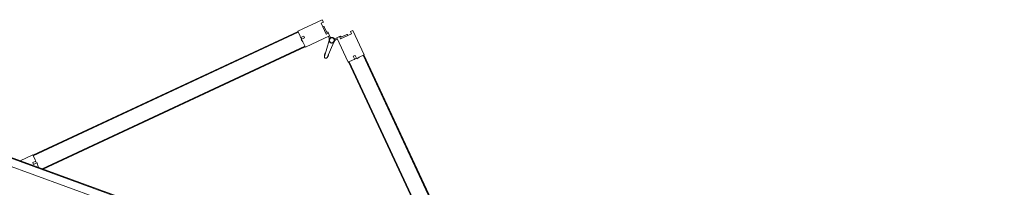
# Model space of a CAD drawing. Header units: millimetres. Extents: x 1512 to 2105, y 794 to 1149.
# Tile 174 of 256: x 1766.292 to 1769.083, y 1081.224 to 1081.698. Entities that reach past the tile are written whole.
import ezdxf

# ---------------------------------------------------------------- set-up
doc = ezdxf.new("R2010")
doc.units = ezdxf.units.MM
doc.layers.add('A-DOOR', color=31, linetype='Continuous', lineweight=9)

# ---------------------------------------------------------------- blocks, each defined once
blk = doc.blocks.new('5-panel_Bi-fold_external_door_10806 - Type 1-V7-اول')
at = {"layer": 'A-DOOR'}
for p, q in [((-1.6227, 0.7434), (-1.6764, 0.6897)), ((-1.617, 0.7378), (-1.6227, 0.7434)), ((-1.6219, 0.7328), (-1.617, 0.7378)), ((-1.5979, 0.7088), (-1.6219, 0.7328)), ((-1.6124, 0.7268), (-1.6142, 0.7251)), ((-1.6124, 0.7268), (-1.6142, 0.7251)), ((-1.6124, 0.7268), (-1.6142, 0.7251)), ((-1.5992, 0.7157), (-1.6103, 0.7268)), ((-1.5312, 0.7343), (-1.5553, 0.7103)), ((-1.5429, 0.7284), (-1.554, 0.7173)), ((-1.539, 0.7266), (-1.5407, 0.7284)), ((-1.539, 0.7266), (-1.5407, 0.7284)), ((-1.539, 0.7266), (-1.5407, 0.7284)), ((-1.5305, 0.7449), (-1.5362, 0.7393)), ((-1.5362, 0.7393), (-1.5312, 0.7343)), ((-1.4768, 0.6912), (-1.5305, 0.7449)), ((-1.641, 0.6543), (-1.5873, 0.7081)), ((-1.593, 0.7137), (-1.5979, 0.7088)), ((-1.5931, 0.7136), (-1.5946, 0.715)), ((-1.5873, 0.7081), (-1.593, 0.7137)), ((-1.5901, 0.7052), (-1.5858, 0.701)), ((-1.5821, 0.7025), (-1.5875, 0.7079)), ((-1.5657, 0.7094), (-1.5713, 0.7039)), ((-1.5706, 0.7031), (-1.5708, 0.7033)), ((-1.5706, 0.7031), (-1.5708, 0.7033)), ((-1.5706, 0.7031), (-1.5708, 0.7033)), ((-1.5706, 0.7031), (-1.5708, 0.7033)), ((-1.5706, 0.7031), (-1.5708, 0.7033)), ((-1.5706, 0.7031), (-1.5708, 0.7033)), ((-1.5706, 0.7031), (-1.5708, 0.7033)), ((-1.5706, 0.7031), (-1.5708, 0.7033)), ((-1.5706, 0.7031), (-1.5708, 0.7033)), ((-1.5673, 0.7025), (-1.5631, 0.7068)), ((-1.5602, 0.7153), (-1.5659, 0.7096)), ((-1.5659, 0.7096), (-1.5121, 0.6558)), ((-1.5553, 0.7103), (-1.5602, 0.7153)), ((-1.5586, 0.7165), (-1.56, 0.7151)), ((-1.6757, 0.689), (-2.262, 0.1027)), ((-1.6743, 0.6876), (-2.2606, 0.1012)), ((-1.6764, 0.6897), (-1.6652, 0.6785)), ((-1.6757, 0.689), (-1.6743, 0.6876)), ((-1.6652, 0.6785), (-1.6632, 0.675)), ((-1.6632, 0.675), (-1.6561, 0.6821)), ((-1.6624, 0.6757), (-1.6582, 0.6715)), ((-1.6518, 0.6779), (-1.6592, 0.6705)), ((-1.6592, 0.6705), (-1.6526, 0.6659)), ((-1.6561, 0.6821), (-1.6518, 0.6779)), ((-1.5844, 0.695), (-1.5811, 0.648)), ((-1.5731, 0.648), (-1.5698, 0.695)), ((-1.5045, 0.6762), (-1.5003, 0.6804)), ((-1.4974, 0.6691), (-1.5045, 0.6762)), ((-1.5003, 0.6804), (-1.493, 0.6731)), ((-1.4982, 0.6698), (-1.4939, 0.6741)), ((-1.493, 0.6731), (-1.4883, 0.6797)), ((-1.4883, 0.6797), (-1.4768, 0.6912)), ((-1.4789, 0.6891), (-1.4775, 0.6905)), ((-1.4789, 0.6891), (-0.8926, 0.1027)), ((-1.4775, 0.6905), (-0.8912, 0.1042)), ((-1.6432, 0.6565), (-2.2239, 0.0757)), ((-1.6417, 0.655), (-2.2211, 0.0757)), ((-1.6526, 0.6659), (-1.641, 0.6543)), ((-1.6432, 0.6565), (-1.6417, 0.655)), ((-1.5827, 0.6523), (-1.5809, 0.647)), ((-1.5827, 0.6523), (-1.5811, 0.648)), ((-1.5809, 0.647), (-1.5827, 0.6523)), ((-1.5809, 0.647), (-1.581, 0.6474)), ((-1.5733, 0.647), (-1.5714, 0.6523)), ((-1.5714, 0.6523), (-1.5733, 0.647)), ((-1.5733, 0.647), (-1.5732, 0.6474)), ((-1.5714, 0.6523), (-1.5731, 0.648)), ((-1.5121, 0.6558), (-1.501, 0.667)), ((-1.5114, 0.6566), (-1.51, 0.658)), ((-1.5114, 0.6566), (-0.9303, 0.0755)), ((-1.51, 0.658), (-0.9275, 0.0755)), ((-1.501, 0.667), (-1.4974, 0.6691)), ((-2.2627, 0.1034), (-2.2904, 0.0757)), ((-2.2516, 0.0922), (-2.2627, 0.1034)), ((-2.2606, 0.1012), (-2.262, 0.1027)), ((-2.2551, 0.083), (-2.248, 0.0901)), ((-2.248, 0.0901), (-2.2516, 0.0922)), ((-2.2435, 0.0861), (-2.2509, 0.0788)), ((-2.2445, 0.0851), (-2.2488, 0.0894)), ((-2.2389, 0.0796), (-2.2435, 0.0861)), ((2.581, 0.0759), (-2.331, 0.0759)), ((2.581, 0.0737), (-2.331, 0.0737)), ((-2.2509, 0.0788), (-2.2551, 0.083)), ((-2.2351, 0.0757), (-2.2389, 0.0796)), ((-2.331, 0.0516), (2.581, 0.0516))]:
    blk.add_line(p, q, dxfattribs=at)
at = {"layer": 'A-DOOR', "flags": 128}
for points in [[(-1.5771, 0.7063), (-1.5774, 0.7063), (-1.5777, 0.7063), (-1.578, 0.7063), (-1.5784, 0.7062), (-1.5787, 0.7062), (-1.579, 0.7061), (-1.5793, 0.706), (-1.5796, 0.7059), (-1.5799, 0.7058), (-1.5802, 0.7057), (-1.5805, 0.7056), (-1.5808, 0.7054), (-1.5811, 0.7053), (-1.5813, 0.7051), (-1.5816, 0.7049), (-1.5819, 0.7048), (-1.5821, 0.7046), (-1.5824, 0.7044), (-1.5826, 0.7041), (-1.5828, 0.7039), (-1.583, 0.7037), (-1.5832, 0.7034), (-1.5834, 0.7032), (-1.5836, 0.7029), (-1.5838, 0.7027), (-1.584, 0.7024), (-1.5841, 0.7021), (-1.5843, 0.7018), (-1.5844, 0.7015), (-1.5845, 0.7012), (-1.5846, 0.7009), (-1.5847, 0.7006), (-1.5848, 0.7003), (-1.5849, 0.7), (-1.585, 0.6997), (-1.585, 0.6994), (-1.585, 0.6991), (-1.5851, 0.6987), (-1.5851, 0.6984), (-1.5851, 0.6981), (-1.5851, 0.6978), (-1.585, 0.6975), (-1.585, 0.6972), (-1.5849, 0.6968), (-1.5849, 0.6965), (-1.5848, 0.6962), (-1.5847, 0.6959), (-1.5846, 0.6956), (-1.5845, 0.6953), (-1.5844, 0.695), (-1.5842, 0.6947), (-1.5841, 0.6944), (-1.5839, 0.6942), (-1.5837, 0.6939), (-1.5836, 0.6936), (-1.5834, 0.6934), (-1.5832, 0.6931), (-1.5829, 0.6929), (-1.5827, 0.6927), (-1.5825, 0.6924), (-1.5822, 0.6922), (-1.582, 0.692), (-1.5817, 0.6918), (-1.5815, 0.6917), (-1.5812, 0.6915), (-1.5809, 0.6913), (-1.5806, 0.6912), (-1.5804, 0.691), (-1.5801, 0.6909), (-1.5798, 0.6908), (-1.5795, 0.6907), (-1.5792, 0.6906), (-1.5788, 0.6905), (-1.5785, 0.6905), (-1.5782, 0.6904), (-1.5779, 0.6904), (-1.5776, 0.6904), (-1.5773, 0.6903), (-1.5771, 0.6903)], [(-1.5845, 0.7012), (-1.5846, 0.7009), (-1.5847, 0.7006), (-1.5848, 0.7003), (-1.5849, 0.7), (-1.585, 0.6997), (-1.585, 0.6994), (-1.585, 0.6991), (-1.5851, 0.6987), (-1.5851, 0.6984), (-1.5851, 0.6981), (-1.5851, 0.6978), (-1.585, 0.6975), (-1.585, 0.6972), (-1.5849, 0.6968), (-1.5849, 0.6965), (-1.5848, 0.6962), (-1.5847, 0.6959), (-1.5846, 0.6956), (-1.5845, 0.6953)], [(-1.5845, 0.7012), (-1.5846, 0.7009), (-1.5847, 0.7006), (-1.5848, 0.7003), (-1.5849, 0.7), (-1.585, 0.6997), (-1.585, 0.6994), (-1.585, 0.6991), (-1.5851, 0.6987), (-1.5851, 0.6984), (-1.5851, 0.6981), (-1.5851, 0.6978), (-1.585, 0.6975), (-1.585, 0.6972), (-1.5849, 0.6968), (-1.5849, 0.6965), (-1.5848, 0.6962), (-1.5847, 0.6959), (-1.5846, 0.6956), (-1.5845, 0.6953)], [(-1.5845, 0.7012), (-1.5846, 0.7009), (-1.5847, 0.7006), (-1.5848, 0.7003), (-1.5849, 0.7), (-1.585, 0.6997), (-1.585, 0.6994), (-1.585, 0.6991), (-1.5851, 0.6987), (-1.5851, 0.6984), (-1.5851, 0.6981), (-1.5851, 0.6978), (-1.585, 0.6975), (-1.585, 0.6972), (-1.5849, 0.6968), (-1.5849, 0.6965), (-1.5848, 0.6962), (-1.5847, 0.6959), (-1.5846, 0.6956), (-1.5845, 0.6953)], [(-1.5845, 0.7012), (-1.5846, 0.7009), (-1.5847, 0.7006), (-1.5848, 0.7003), (-1.5849, 0.7), (-1.585, 0.6997), (-1.585, 0.6994), (-1.585, 0.6991), (-1.5851, 0.6987), (-1.5851, 0.6984), (-1.5851, 0.6981), (-1.5851, 0.6978), (-1.585, 0.6975), (-1.585, 0.6972), (-1.5849, 0.6968), (-1.5849, 0.6965), (-1.5848, 0.6962), (-1.5847, 0.6959), (-1.5846, 0.6956), (-1.5845, 0.6953)], [(-1.5845, 0.7012), (-1.5846, 0.7009), (-1.5847, 0.7006), (-1.5848, 0.7003), (-1.5849, 0.7), (-1.585, 0.6997), (-1.585, 0.6994), (-1.585, 0.6991), (-1.5851, 0.6987), (-1.5851, 0.6984), (-1.5851, 0.6981), (-1.5851, 0.6978), (-1.585, 0.6975), (-1.585, 0.6972), (-1.5849, 0.6968), (-1.5849, 0.6965), (-1.5848, 0.6962), (-1.5847, 0.6959), (-1.5846, 0.6956), (-1.5845, 0.6953)], [(-1.5845, 0.7012), (-1.5846, 0.7009), (-1.5847, 0.7006), (-1.5848, 0.7003), (-1.5849, 0.7), (-1.585, 0.6997), (-1.585, 0.6994), (-1.585, 0.6991), (-1.5851, 0.6987), (-1.5851, 0.6984), (-1.5851, 0.6981), (-1.5851, 0.6978), (-1.585, 0.6975), (-1.585, 0.6972), (-1.5849, 0.6968), (-1.5849, 0.6965), (-1.5848, 0.6962), (-1.5847, 0.6959), (-1.5846, 0.6956), (-1.5845, 0.6953), (-1.5844, 0.695), (-1.5842, 0.6947), (-1.5841, 0.6944), (-1.5839, 0.6942), (-1.5837, 0.6939), (-1.5836, 0.6936), (-1.5834, 0.6934), (-1.5832, 0.6931), (-1.5829, 0.6929), (-1.5827, 0.6927), (-1.5825, 0.6924), (-1.5822, 0.6922), (-1.582, 0.692), (-1.5817, 0.6918), (-1.5815, 0.6917), (-1.5812, 0.6915), (-1.5809, 0.6913), (-1.5806, 0.6912), (-1.5804, 0.691)], [(-1.5845, 0.7012), (-1.5846, 0.7009), (-1.5847, 0.7006), (-1.5848, 0.7003), (-1.5849, 0.7), (-1.585, 0.6997), (-1.585, 0.6994), (-1.585, 0.6991), (-1.5851, 0.6987), (-1.5851, 0.6984), (-1.5851, 0.6981), (-1.5851, 0.6978), (-1.585, 0.6975), (-1.585, 0.6972), (-1.5849, 0.6968), (-1.5849, 0.6965), (-1.5848, 0.6962), (-1.5847, 0.6959), (-1.5846, 0.6956), (-1.5845, 0.6953), (-1.5844, 0.695), (-1.5842, 0.6947), (-1.5841, 0.6944), (-1.5839, 0.6942), (-1.5837, 0.6939), (-1.5836, 0.6936), (-1.5834, 0.6934), (-1.5832, 0.6931), (-1.5829, 0.6929), (-1.5827, 0.6927), (-1.5825, 0.6924), (-1.5822, 0.6922), (-1.582, 0.692), (-1.5817, 0.6918), (-1.5815, 0.6917), (-1.5812, 0.6915), (-1.5809, 0.6913), (-1.5806, 0.6912), (-1.5804, 0.691)], [(-1.5845, 0.7012), (-1.5846, 0.7009), (-1.5847, 0.7006), (-1.5848, 0.7003), (-1.5849, 0.7), (-1.585, 0.6997), (-1.585, 0.6994), (-1.585, 0.6991), (-1.5851, 0.6987), (-1.5851, 0.6984), (-1.5851, 0.6981), (-1.5851, 0.6978), (-1.585, 0.6975), (-1.585, 0.6972), (-1.5849, 0.6968), (-1.5849, 0.6965), (-1.5848, 0.6962), (-1.5847, 0.6959), (-1.5846, 0.6956), (-1.5845, 0.6953), (-1.5844, 0.695), (-1.5842, 0.6947), (-1.5841, 0.6944), (-1.5839, 0.6942), (-1.5837, 0.6939), (-1.5836, 0.6936), (-1.5834, 0.6934), (-1.5832, 0.6931), (-1.5829, 0.6929), (-1.5827, 0.6927), (-1.5825, 0.6924), (-1.5822, 0.6922), (-1.582, 0.692), (-1.5817, 0.6918), (-1.5815, 0.6917), (-1.5812, 0.6915), (-1.5809, 0.6913), (-1.5806, 0.6912), (-1.5804, 0.691)], [(-1.5845, 0.7012), (-1.5846, 0.7009), (-1.5847, 0.7006), (-1.5848, 0.7003), (-1.5849, 0.7), (-1.585, 0.6997), (-1.585, 0.6994), (-1.585, 0.6991), (-1.5851, 0.6987), (-1.5851, 0.6984), (-1.5851, 0.6981), (-1.5851, 0.6978), (-1.585, 0.6975), (-1.585, 0.6972), (-1.5849, 0.6968), (-1.5849, 0.6965), (-1.5848, 0.6962), (-1.5847, 0.6959), (-1.5846, 0.6956), (-1.5845, 0.6953), (-1.5844, 0.695), (-1.5842, 0.6947), (-1.5841, 0.6944), (-1.5839, 0.6942), (-1.5837, 0.6939), (-1.5836, 0.6936), (-1.5834, 0.6934), (-1.5832, 0.6931), (-1.5829, 0.6929), (-1.5827, 0.6927), (-1.5825, 0.6924), (-1.5822, 0.6922), (-1.582, 0.692), (-1.5817, 0.6918), (-1.5815, 0.6917), (-1.5812, 0.6915), (-1.5809, 0.6913), (-1.5806, 0.6912), (-1.5804, 0.691)], [(-1.5845, 0.7012), (-1.5846, 0.7009), (-1.5847, 0.7006), (-1.5848, 0.7003), (-1.5849, 0.7), (-1.585, 0.6997), (-1.585, 0.6994), (-1.585, 0.6991), (-1.5851, 0.6987), (-1.5851, 0.6984), (-1.5851, 0.6981), (-1.5851, 0.6978), (-1.585, 0.6975), (-1.585, 0.6972), (-1.5849, 0.6968), (-1.5849, 0.6965), (-1.5848, 0.6962), (-1.5847, 0.6959), (-1.5846, 0.6956), (-1.5845, 0.6953)], [(-1.5845, 0.7012), (-1.5846, 0.7009), (-1.5847, 0.7006), (-1.5848, 0.7003), (-1.5849, 0.7), (-1.585, 0.6997), (-1.585, 0.6994), (-1.585, 0.6991), (-1.5851, 0.6987), (-1.5851, 0.6984), (-1.5851, 0.6981), (-1.5851, 0.6978), (-1.585, 0.6975), (-1.585, 0.6972), (-1.5849, 0.6968), (-1.5849, 0.6965), (-1.5848, 0.6962), (-1.5847, 0.6959), (-1.5846, 0.6956), (-1.5845, 0.6953)], [(-1.5845, 0.7012), (-1.5846, 0.7009), (-1.5847, 0.7006), (-1.5848, 0.7003), (-1.5849, 0.7), (-1.585, 0.6997), (-1.585, 0.6994), (-1.585, 0.6991), (-1.5851, 0.6987), (-1.5851, 0.6984), (-1.5851, 0.6981), (-1.5851, 0.6978), (-1.585, 0.6975), (-1.585, 0.6972), (-1.5849, 0.6968), (-1.5849, 0.6965), (-1.5848, 0.6962), (-1.5847, 0.6959), (-1.5846, 0.6956), (-1.5845, 0.6953)], [(-1.5845, 0.7012), (-1.5846, 0.7009), (-1.5847, 0.7006), (-1.5848, 0.7003), (-1.5849, 0.7), (-1.585, 0.6997), (-1.585, 0.6994), (-1.585, 0.6991), (-1.5851, 0.6987), (-1.5851, 0.6984), (-1.5851, 0.6981), (-1.5851, 0.6978), (-1.585, 0.6975), (-1.585, 0.6972), (-1.5849, 0.6968), (-1.5849, 0.6965), (-1.5848, 0.6962), (-1.5847, 0.6959), (-1.5846, 0.6956), (-1.5845, 0.6953)], [(-1.5774, 0.7063), (-1.5777, 0.7063), (-1.578, 0.7063), (-1.5784, 0.7062), (-1.5787, 0.7062), (-1.579, 0.7061), (-1.5793, 0.706), (-1.5796, 0.7059), (-1.5799, 0.7058), (-1.5802, 0.7057), (-1.5805, 0.7056), (-1.5808, 0.7054), (-1.5811, 0.7053), (-1.5813, 0.7051), (-1.5816, 0.7049), (-1.5819, 0.7048), (-1.5821, 0.7046), (-1.5824, 0.7044), (-1.5826, 0.7041), (-1.5828, 0.7039), (-1.583, 0.7037)], [(-1.5774, 0.7063), (-1.5777, 0.7063), (-1.578, 0.7063), (-1.5784, 0.7062), (-1.5787, 0.7062), (-1.579, 0.7061), (-1.5793, 0.706), (-1.5796, 0.7059), (-1.5799, 0.7058), (-1.5802, 0.7057), (-1.5805, 0.7056), (-1.5808, 0.7054), (-1.5811, 0.7053), (-1.5813, 0.7051), (-1.5816, 0.7049), (-1.5819, 0.7048), (-1.5821, 0.7046), (-1.5824, 0.7044), (-1.5826, 0.7041), (-1.5828, 0.7039), (-1.583, 0.7037)], [(-1.5774, 0.7063), (-1.5777, 0.7063), (-1.578, 0.7063), (-1.5784, 0.7062), (-1.5787, 0.7062), (-1.579, 0.7061), (-1.5793, 0.706), (-1.5796, 0.7059), (-1.5799, 0.7058), (-1.5802, 0.7057), (-1.5805, 0.7056), (-1.5808, 0.7054), (-1.5811, 0.7053), (-1.5813, 0.7051), (-1.5816, 0.7049), (-1.5819, 0.7048), (-1.5821, 0.7046), (-1.5824, 0.7044), (-1.5826, 0.7041), (-1.5828, 0.7039), (-1.583, 0.7037)], [(-1.5774, 0.7063), (-1.5777, 0.7063), (-1.578, 0.7063), (-1.5784, 0.7062), (-1.5787, 0.7062), (-1.579, 0.7061), (-1.5793, 0.706), (-1.5796, 0.7059), (-1.5799, 0.7058), (-1.5802, 0.7057), (-1.5805, 0.7056), (-1.5808, 0.7054), (-1.5811, 0.7053), (-1.5813, 0.7051), (-1.5816, 0.7049), (-1.5819, 0.7048), (-1.5821, 0.7046), (-1.5824, 0.7044), (-1.5826, 0.7041), (-1.5828, 0.7039), (-1.583, 0.7037)], [(-1.5774, 0.7063), (-1.5777, 0.7063), (-1.578, 0.7063), (-1.5784, 0.7062), (-1.5787, 0.7062), (-1.579, 0.7061), (-1.5793, 0.706), (-1.5796, 0.7059), (-1.5799, 0.7058), (-1.5802, 0.7057), (-1.5805, 0.7056), (-1.5808, 0.7054), (-1.5811, 0.7053), (-1.5813, 0.7051), (-1.5816, 0.7049), (-1.5819, 0.7048), (-1.5821, 0.7046), (-1.5824, 0.7044), (-1.5826, 0.7041), (-1.5828, 0.7039), (-1.583, 0.7037)], [(-1.5771, 0.7063), (-1.5774, 0.7063), (-1.5777, 0.7063), (-1.578, 0.7063), (-1.5784, 0.7062), (-1.5787, 0.7062), (-1.579, 0.7061), (-1.5793, 0.706), (-1.5796, 0.7059), (-1.5799, 0.7058), (-1.5802, 0.7057), (-1.5805, 0.7056), (-1.5808, 0.7054), (-1.5811, 0.7053), (-1.5813, 0.7051), (-1.5816, 0.7049), (-1.5819, 0.7048), (-1.5821, 0.7046), (-1.5824, 0.7044), (-1.5826, 0.7041), (-1.5828, 0.7039), (-1.583, 0.7037)], [(-1.5771, 0.7063), (-1.5774, 0.7063), (-1.5777, 0.7063), (-1.578, 0.7063), (-1.5784, 0.7062), (-1.5787, 0.7062), (-1.579, 0.7061), (-1.5793, 0.706), (-1.5796, 0.7059), (-1.5799, 0.7058), (-1.5802, 0.7057), (-1.5805, 0.7056), (-1.5808, 0.7054), (-1.5811, 0.7053), (-1.5813, 0.7051), (-1.5816, 0.7049), (-1.5819, 0.7048), (-1.5821, 0.7046), (-1.5824, 0.7044), (-1.5826, 0.7041), (-1.5828, 0.7039), (-1.583, 0.7037)], [(-1.5771, 0.7063), (-1.5774, 0.7063), (-1.5777, 0.7063), (-1.578, 0.7063), (-1.5784, 0.7062), (-1.5787, 0.7062), (-1.579, 0.7061), (-1.5793, 0.706), (-1.5796, 0.7059), (-1.5799, 0.7058), (-1.5802, 0.7057), (-1.5805, 0.7056), (-1.5808, 0.7054), (-1.5811, 0.7053), (-1.5813, 0.7051), (-1.5816, 0.7049), (-1.5819, 0.7048), (-1.5821, 0.7046), (-1.5824, 0.7044), (-1.5826, 0.7041), (-1.5828, 0.7039), (-1.583, 0.7037)], [(-1.5771, 0.7063), (-1.5774, 0.7063), (-1.5777, 0.7063), (-1.578, 0.7063), (-1.5784, 0.7062), (-1.5787, 0.7062), (-1.579, 0.7061), (-1.5793, 0.706), (-1.5796, 0.7059), (-1.5799, 0.7058), (-1.5802, 0.7057), (-1.5805, 0.7056), (-1.5808, 0.7054), (-1.5811, 0.7053), (-1.5813, 0.7051), (-1.5816, 0.7049), (-1.5819, 0.7048), (-1.5821, 0.7046), (-1.5824, 0.7044), (-1.5826, 0.7041), (-1.5828, 0.7039), (-1.583, 0.7037)], [(-1.5774, 0.7063), (-1.5777, 0.7063), (-1.578, 0.7063), (-1.5784, 0.7062), (-1.5787, 0.7062), (-1.579, 0.7061), (-1.5793, 0.706), (-1.5796, 0.7059), (-1.5799, 0.7058), (-1.5802, 0.7057), (-1.5805, 0.7056), (-1.5808, 0.7054), (-1.5811, 0.7053), (-1.5813, 0.7051), (-1.5816, 0.7049), (-1.5819, 0.7048), (-1.5821, 0.7046), (-1.5824, 0.7044), (-1.5826, 0.7041), (-1.5828, 0.7039), (-1.583, 0.7037)], [(-1.5774, 0.7063), (-1.5777, 0.7063), (-1.578, 0.7063), (-1.5784, 0.7062), (-1.5787, 0.7062), (-1.579, 0.7061), (-1.5793, 0.706), (-1.5796, 0.7059), (-1.5799, 0.7058), (-1.5802, 0.7057), (-1.5805, 0.7056), (-1.5808, 0.7054), (-1.5811, 0.7053), (-1.5813, 0.7051), (-1.5816, 0.7049), (-1.5819, 0.7048), (-1.5821, 0.7046), (-1.5824, 0.7044), (-1.5826, 0.7041), (-1.5828, 0.7039), (-1.583, 0.7037)], [(-1.5774, 0.7063), (-1.5777, 0.7063), (-1.578, 0.7063), (-1.5784, 0.7062), (-1.5787, 0.7062), (-1.579, 0.7061), (-1.5793, 0.706), (-1.5796, 0.7059), (-1.5799, 0.7058), (-1.5802, 0.7057), (-1.5805, 0.7056), (-1.5808, 0.7054), (-1.5811, 0.7053), (-1.5813, 0.7051), (-1.5816, 0.7049), (-1.5819, 0.7048), (-1.5821, 0.7046), (-1.5824, 0.7044), (-1.5826, 0.7041), (-1.5828, 0.7039), (-1.583, 0.7037)], [(-1.5774, 0.7063), (-1.5777, 0.7063), (-1.578, 0.7063), (-1.5784, 0.7062), (-1.5787, 0.7062), (-1.579, 0.7061), (-1.5793, 0.706), (-1.5796, 0.7059), (-1.5799, 0.7058), (-1.5802, 0.7057), (-1.5805, 0.7056), (-1.5808, 0.7054), (-1.5811, 0.7053), (-1.5813, 0.7051), (-1.5816, 0.7049), (-1.5819, 0.7048), (-1.5821, 0.7046), (-1.5824, 0.7044), (-1.5826, 0.7041), (-1.5828, 0.7039), (-1.583, 0.7037)], [(-1.5712, 0.7038), (-1.5714, 0.704), (-1.5717, 0.7042), (-1.5719, 0.7045), (-1.5722, 0.7047), (-1.5724, 0.7048), (-1.5727, 0.705), (-1.573, 0.7052), (-1.5732, 0.7054), (-1.5735, 0.7055), (-1.5738, 0.7056), (-1.5741, 0.7058), (-1.5744, 0.7059), (-1.5747, 0.706), (-1.575, 0.7061), (-1.5753, 0.7061), (-1.5756, 0.7062), (-1.576, 0.7063), (-1.5763, 0.7063), (-1.5766, 0.7063), (-1.5769, 0.7063), (-1.5771, 0.7063)], [(-1.5771, 0.6903), (-1.5768, 0.6903), (-1.5764, 0.6904), (-1.5761, 0.6904), (-1.5758, 0.6904), (-1.5755, 0.6905), (-1.5752, 0.6906), (-1.5749, 0.6907), (-1.5746, 0.6907), (-1.5743, 0.6909), (-1.574, 0.691), (-1.5737, 0.6911), (-1.5734, 0.6912), (-1.5731, 0.6914), (-1.5728, 0.6916), (-1.5726, 0.6917), (-1.5723, 0.6919), (-1.5721, 0.6921), (-1.5718, 0.6923), (-1.5716, 0.6925), (-1.5713, 0.6928), (-1.5711, 0.693), (-1.5709, 0.6932), (-1.5707, 0.6935), (-1.5705, 0.6938), (-1.5704, 0.694), (-1.5702, 0.6943), (-1.57, 0.6946), (-1.5699, 0.6949), (-1.5697, 0.6951), (-1.5696, 0.6954), (-1.5695, 0.6957), (-1.5694, 0.696), (-1.5693, 0.6964), (-1.5693, 0.6967), (-1.5692, 0.697), (-1.5692, 0.6973), (-1.5691, 0.6976), (-1.5691, 0.6979), (-1.5691, 0.6983), (-1.5691, 0.6986), (-1.5691, 0.6989), (-1.5691, 0.6992), (-1.5692, 0.6995), (-1.5692, 0.6998), (-1.5693, 0.7002), (-1.5694, 0.7005), (-1.5695, 0.7008), (-1.5696, 0.7011), (-1.5697, 0.7014), (-1.5698, 0.7017), (-1.5699, 0.702), (-1.5701, 0.7022), (-1.5703, 0.7025), (-1.5704, 0.7028), (-1.5706, 0.7031), (-1.5708, 0.7033), (-1.571, 0.7036), (-1.5712, 0.7038), (-1.5714, 0.704), (-1.5717, 0.7042), (-1.5719, 0.7045), (-1.5722, 0.7047), (-1.5724, 0.7048), (-1.5727, 0.705), (-1.573, 0.7052), (-1.5732, 0.7054), (-1.5735, 0.7055), (-1.5738, 0.7056), (-1.5741, 0.7058), (-1.5744, 0.7059), (-1.5747, 0.706), (-1.575, 0.7061), (-1.5753, 0.7061), (-1.5756, 0.7062), (-1.576, 0.7063), (-1.5763, 0.7063), (-1.5766, 0.7063), (-1.5769, 0.7063), (-1.5771, 0.7063)], [(-1.5712, 0.7038), (-1.5714, 0.704), (-1.5717, 0.7042), (-1.5719, 0.7045), (-1.5722, 0.7047), (-1.5724, 0.7048), (-1.5727, 0.705), (-1.573, 0.7052), (-1.5732, 0.7054), (-1.5735, 0.7055), (-1.5738, 0.7056), (-1.5741, 0.7058), (-1.5744, 0.7059), (-1.5747, 0.706), (-1.575, 0.7061), (-1.5753, 0.7061), (-1.5756, 0.7062), (-1.576, 0.7063), (-1.5763, 0.7063), (-1.5766, 0.7063), (-1.5769, 0.7063), (-1.5771, 0.7063)], [(-1.5712, 0.7038), (-1.5714, 0.704), (-1.5717, 0.7042), (-1.5719, 0.7045), (-1.5722, 0.7047), (-1.5724, 0.7048), (-1.5727, 0.705), (-1.573, 0.7052), (-1.5732, 0.7054), (-1.5735, 0.7055), (-1.5738, 0.7056), (-1.5741, 0.7058), (-1.5744, 0.7059), (-1.5747, 0.706), (-1.575, 0.7061), (-1.5753, 0.7061), (-1.5756, 0.7062), (-1.576, 0.7063), (-1.5763, 0.7063), (-1.5766, 0.7063), (-1.5769, 0.7063), (-1.5771, 0.7063)], [(-1.5712, 0.7038), (-1.5714, 0.704), (-1.5717, 0.7042), (-1.5719, 0.7045), (-1.5722, 0.7047), (-1.5724, 0.7048), (-1.5727, 0.705), (-1.573, 0.7052), (-1.5732, 0.7054), (-1.5735, 0.7055), (-1.5738, 0.7056), (-1.5741, 0.7058), (-1.5744, 0.7059), (-1.5747, 0.706), (-1.575, 0.7061), (-1.5753, 0.7061), (-1.5756, 0.7062), (-1.576, 0.7063), (-1.5763, 0.7063), (-1.5766, 0.7063), (-1.5769, 0.7063), (-1.5771, 0.7063)], [(-1.5771, 0.6903), (-1.5768, 0.6903), (-1.5764, 0.6904), (-1.5761, 0.6904), (-1.5758, 0.6904), (-1.5755, 0.6905), (-1.5752, 0.6906), (-1.5749, 0.6907), (-1.5746, 0.6907), (-1.5743, 0.6909), (-1.574, 0.691), (-1.5737, 0.6911), (-1.5734, 0.6912), (-1.5731, 0.6914), (-1.5728, 0.6916), (-1.5726, 0.6917), (-1.5723, 0.6919), (-1.5721, 0.6921), (-1.5718, 0.6923), (-1.5716, 0.6925), (-1.5713, 0.6928), (-1.5711, 0.693), (-1.5709, 0.6932), (-1.5707, 0.6935), (-1.5705, 0.6938), (-1.5704, 0.694), (-1.5702, 0.6943), (-1.57, 0.6946), (-1.5699, 0.6949), (-1.5697, 0.6951), (-1.5696, 0.6954), (-1.5695, 0.6957), (-1.5694, 0.696), (-1.5693, 0.6964), (-1.5693, 0.6967), (-1.5692, 0.697), (-1.5692, 0.6973), (-1.5691, 0.6976), (-1.5691, 0.6979), (-1.5691, 0.6983), (-1.5691, 0.6986), (-1.5691, 0.6989), (-1.5691, 0.6992), (-1.5692, 0.6995), (-1.5692, 0.6998), (-1.5693, 0.7002), (-1.5694, 0.7005), (-1.5695, 0.7008), (-1.5696, 0.7011), (-1.5697, 0.7014), (-1.5698, 0.7017), (-1.5699, 0.702), (-1.5701, 0.7022), (-1.5703, 0.7025), (-1.5704, 0.7028), (-1.5706, 0.7031), (-1.5708, 0.7033)], [(-1.5771, 0.6903), (-1.5768, 0.6903), (-1.5764, 0.6904), (-1.5761, 0.6904), (-1.5758, 0.6904), (-1.5755, 0.6905), (-1.5752, 0.6906), (-1.5749, 0.6907), (-1.5746, 0.6907), (-1.5743, 0.6909), (-1.574, 0.691), (-1.5737, 0.6911), (-1.5734, 0.6912), (-1.5731, 0.6914), (-1.5728, 0.6916), (-1.5726, 0.6917), (-1.5723, 0.6919), (-1.5721, 0.6921), (-1.5718, 0.6923), (-1.5716, 0.6925), (-1.5713, 0.6928), (-1.5711, 0.693), (-1.5709, 0.6932), (-1.5707, 0.6935), (-1.5705, 0.6938), (-1.5704, 0.694), (-1.5702, 0.6943), (-1.57, 0.6946), (-1.5699, 0.6949), (-1.5697, 0.6951), (-1.5696, 0.6954), (-1.5695, 0.6957), (-1.5694, 0.696), (-1.5693, 0.6964), (-1.5693, 0.6967), (-1.5692, 0.697), (-1.5692, 0.6973), (-1.5691, 0.6976), (-1.5691, 0.6979), (-1.5691, 0.6983), (-1.5691, 0.6986), (-1.5691, 0.6989), (-1.5691, 0.6992), (-1.5692, 0.6995), (-1.5692, 0.6998), (-1.5693, 0.7002), (-1.5694, 0.7005), (-1.5695, 0.7008), (-1.5696, 0.7011), (-1.5697, 0.7014), (-1.5698, 0.7017), (-1.5699, 0.702), (-1.5701, 0.7022), (-1.5703, 0.7025), (-1.5704, 0.7028), (-1.5706, 0.7031), (-1.5708, 0.7033)], [(-1.5771, 0.6903), (-1.5768, 0.6903), (-1.5764, 0.6904), (-1.5761, 0.6904), (-1.5758, 0.6904), (-1.5755, 0.6905), (-1.5752, 0.6906), (-1.5749, 0.6907), (-1.5746, 0.6907), (-1.5743, 0.6909), (-1.574, 0.691), (-1.5737, 0.6911), (-1.5734, 0.6912), (-1.5731, 0.6914), (-1.5728, 0.6916), (-1.5726, 0.6917), (-1.5723, 0.6919), (-1.5721, 0.6921), (-1.5718, 0.6923), (-1.5716, 0.6925), (-1.5713, 0.6928), (-1.5711, 0.693), (-1.5709, 0.6932), (-1.5707, 0.6935), (-1.5705, 0.6938), (-1.5704, 0.694), (-1.5702, 0.6943), (-1.57, 0.6946), (-1.5699, 0.6949), (-1.5697, 0.6951), (-1.5696, 0.6954), (-1.5695, 0.6957), (-1.5694, 0.696), (-1.5693, 0.6964), (-1.5693, 0.6967), (-1.5692, 0.697), (-1.5692, 0.6973), (-1.5691, 0.6976), (-1.5691, 0.6979), (-1.5691, 0.6983), (-1.5691, 0.6986), (-1.5691, 0.6989), (-1.5691, 0.6992), (-1.5692, 0.6995), (-1.5692, 0.6998), (-1.5693, 0.7002), (-1.5694, 0.7005), (-1.5695, 0.7008), (-1.5696, 0.7011), (-1.5697, 0.7014), (-1.5698, 0.7017), (-1.5699, 0.702), (-1.5701, 0.7022), (-1.5703, 0.7025), (-1.5704, 0.7028), (-1.5706, 0.7031), (-1.5708, 0.7033)], [(-1.5771, 0.6903), (-1.5768, 0.6903), (-1.5764, 0.6904), (-1.5761, 0.6904), (-1.5758, 0.6904), (-1.5755, 0.6905), (-1.5752, 0.6906), (-1.5749, 0.6907), (-1.5746, 0.6907), (-1.5743, 0.6909), (-1.574, 0.691), (-1.5737, 0.6911), (-1.5734, 0.6912), (-1.5731, 0.6914), (-1.5728, 0.6916), (-1.5726, 0.6917), (-1.5723, 0.6919), (-1.5721, 0.6921), (-1.5718, 0.6923), (-1.5716, 0.6925), (-1.5713, 0.6928), (-1.5711, 0.693), (-1.5709, 0.6932), (-1.5707, 0.6935), (-1.5705, 0.6938), (-1.5704, 0.694), (-1.5702, 0.6943), (-1.57, 0.6946), (-1.5699, 0.6949), (-1.5697, 0.6951), (-1.5696, 0.6954), (-1.5695, 0.6957), (-1.5694, 0.696), (-1.5693, 0.6964), (-1.5693, 0.6967), (-1.5692, 0.697), (-1.5692, 0.6973), (-1.5691, 0.6976), (-1.5691, 0.6979), (-1.5691, 0.6983), (-1.5691, 0.6986), (-1.5691, 0.6989), (-1.5691, 0.6992), (-1.5692, 0.6995), (-1.5692, 0.6998), (-1.5693, 0.7002), (-1.5694, 0.7005), (-1.5695, 0.7008), (-1.5696, 0.7011), (-1.5697, 0.7014), (-1.5698, 0.7017), (-1.5699, 0.702), (-1.5701, 0.7022), (-1.5703, 0.7025), (-1.5704, 0.7028), (-1.5706, 0.7031), (-1.5708, 0.7033)], [(-1.5741, 0.7058), (-1.5744, 0.7059), (-1.5747, 0.706), (-1.575, 0.7061), (-1.5753, 0.7061), (-1.5756, 0.7062), (-1.576, 0.7063), (-1.5763, 0.7063), (-1.5766, 0.7063)], [(-1.5741, 0.7058), (-1.5744, 0.7059), (-1.5747, 0.706), (-1.575, 0.7061), (-1.5753, 0.7061), (-1.5756, 0.7062), (-1.576, 0.7063), (-1.5763, 0.7063), (-1.5766, 0.7063)], [(-1.5741, 0.7058), (-1.5744, 0.7059), (-1.5747, 0.706), (-1.575, 0.7061), (-1.5753, 0.7061), (-1.5756, 0.7062), (-1.576, 0.7063), (-1.5763, 0.7063), (-1.5766, 0.7063)], [(-1.5741, 0.7058), (-1.5744, 0.7059), (-1.5747, 0.706), (-1.575, 0.7061), (-1.5753, 0.7061), (-1.5756, 0.7062), (-1.576, 0.7063), (-1.5763, 0.7063), (-1.5766, 0.7063)], [(-1.5741, 0.7058), (-1.5744, 0.7059), (-1.5747, 0.706), (-1.575, 0.7061), (-1.5753, 0.7061), (-1.5756, 0.7062), (-1.576, 0.7063), (-1.5763, 0.7063), (-1.5766, 0.7063)], [(-1.5741, 0.7058), (-1.5744, 0.7059), (-1.5747, 0.706), (-1.575, 0.7061), (-1.5753, 0.7061), (-1.5756, 0.7062), (-1.576, 0.7063), (-1.5763, 0.7063), (-1.5766, 0.7063)], [(-1.5741, 0.7058), (-1.5744, 0.7059), (-1.5747, 0.706), (-1.575, 0.7061), (-1.5753, 0.7061), (-1.5756, 0.7062), (-1.576, 0.7063), (-1.5763, 0.7063), (-1.5766, 0.7063)], [(-1.5741, 0.7058), (-1.5744, 0.7059), (-1.5747, 0.706), (-1.575, 0.7061), (-1.5753, 0.7061), (-1.5756, 0.7062), (-1.576, 0.7063), (-1.5763, 0.7063), (-1.5766, 0.7063)], [(-1.5741, 0.7058), (-1.5744, 0.7059), (-1.5747, 0.706), (-1.575, 0.7061), (-1.5753, 0.7061), (-1.5756, 0.7062), (-1.576, 0.7063), (-1.5763, 0.7063), (-1.5766, 0.7063)], [(-1.5712, 0.7038), (-1.5714, 0.704), (-1.5717, 0.7042), (-1.5719, 0.7045), (-1.5722, 0.7047), (-1.5724, 0.7048), (-1.5727, 0.705), (-1.573, 0.7052), (-1.5732, 0.7054), (-1.5735, 0.7055), (-1.5738, 0.7056)], [(-1.5712, 0.7038), (-1.5714, 0.704), (-1.5717, 0.7042), (-1.5719, 0.7045), (-1.5722, 0.7047), (-1.5724, 0.7048), (-1.5727, 0.705), (-1.573, 0.7052), (-1.5732, 0.7054), (-1.5735, 0.7055), (-1.5738, 0.7056)], [(-1.5712, 0.7038), (-1.5714, 0.704), (-1.5717, 0.7042), (-1.5719, 0.7045), (-1.5722, 0.7047), (-1.5724, 0.7048), (-1.5727, 0.705), (-1.573, 0.7052), (-1.5732, 0.7054), (-1.5735, 0.7055), (-1.5738, 0.7056)], [(-1.5712, 0.7038), (-1.5714, 0.704), (-1.5717, 0.7042), (-1.5719, 0.7045), (-1.5722, 0.7047), (-1.5724, 0.7048), (-1.5727, 0.705), (-1.573, 0.7052), (-1.5732, 0.7054), (-1.5735, 0.7055), (-1.5738, 0.7056)], [(-1.5712, 0.7038), (-1.5714, 0.704), (-1.5717, 0.7042), (-1.5719, 0.7045), (-1.5722, 0.7047), (-1.5724, 0.7048), (-1.5727, 0.705), (-1.573, 0.7052), (-1.5732, 0.7054), (-1.5735, 0.7055), (-1.5738, 0.7056)], [(-1.5712, 0.7038), (-1.5714, 0.704), (-1.5717, 0.7042), (-1.5719, 0.7045), (-1.5722, 0.7047), (-1.5724, 0.7048), (-1.5727, 0.705), (-1.573, 0.7052), (-1.5732, 0.7054), (-1.5735, 0.7055), (-1.5738, 0.7056)], [(-1.5712, 0.7038), (-1.5714, 0.704), (-1.5717, 0.7042), (-1.5719, 0.7045), (-1.5722, 0.7047), (-1.5724, 0.7048), (-1.5727, 0.705), (-1.573, 0.7052), (-1.5732, 0.7054), (-1.5735, 0.7055), (-1.5738, 0.7056)], [(-1.5712, 0.7038), (-1.5714, 0.704), (-1.5717, 0.7042), (-1.5719, 0.7045), (-1.5722, 0.7047), (-1.5724, 0.7048), (-1.5727, 0.705), (-1.573, 0.7052), (-1.5732, 0.7054), (-1.5735, 0.7055), (-1.5738, 0.7056)], [(-1.5712, 0.7038), (-1.5714, 0.704), (-1.5717, 0.7042), (-1.5719, 0.7045), (-1.5722, 0.7047), (-1.5724, 0.7048), (-1.5727, 0.705), (-1.573, 0.7052), (-1.5732, 0.7054), (-1.5735, 0.7055), (-1.5738, 0.7056)], [(-1.5696, 0.6954), (-1.5695, 0.6957), (-1.5694, 0.696), (-1.5693, 0.6964), (-1.5693, 0.6967), (-1.5692, 0.697), (-1.5692, 0.6973), (-1.5691, 0.6976), (-1.5691, 0.6979), (-1.5691, 0.6983), (-1.5691, 0.6986), (-1.5691, 0.6989), (-1.5691, 0.6992), (-1.5692, 0.6995), (-1.5692, 0.6998), (-1.5693, 0.7002), (-1.5694, 0.7005), (-1.5695, 0.7008), (-1.5696, 0.7011), (-1.5697, 0.7014), (-1.5698, 0.7017), (-1.5699, 0.702), (-1.5701, 0.7022), (-1.5703, 0.7025)], [(-1.5696, 0.6954), (-1.5695, 0.6957), (-1.5694, 0.696), (-1.5693, 0.6964), (-1.5693, 0.6967), (-1.5692, 0.697), (-1.5692, 0.6973), (-1.5691, 0.6976), (-1.5691, 0.6979), (-1.5691, 0.6983), (-1.5691, 0.6986), (-1.5691, 0.6989), (-1.5691, 0.6992), (-1.5692, 0.6995), (-1.5692, 0.6998), (-1.5693, 0.7002), (-1.5694, 0.7005), (-1.5695, 0.7008), (-1.5696, 0.7011), (-1.5697, 0.7014), (-1.5698, 0.7017), (-1.5699, 0.702)], [(-1.5696, 0.6954), (-1.5695, 0.6957), (-1.5694, 0.696), (-1.5693, 0.6964), (-1.5693, 0.6967), (-1.5692, 0.697), (-1.5692, 0.6973), (-1.5691, 0.6976), (-1.5691, 0.6979), (-1.5691, 0.6983), (-1.5691, 0.6986), (-1.5691, 0.6989), (-1.5691, 0.6992), (-1.5692, 0.6995), (-1.5692, 0.6998), (-1.5693, 0.7002), (-1.5694, 0.7005), (-1.5695, 0.7008), (-1.5696, 0.7011), (-1.5697, 0.7014), (-1.5698, 0.7017), (-1.5699, 0.702)], [(-1.5696, 0.6954), (-1.5695, 0.6957), (-1.5694, 0.696), (-1.5693, 0.6964), (-1.5693, 0.6967), (-1.5692, 0.697), (-1.5692, 0.6973), (-1.5691, 0.6976), (-1.5691, 0.6979), (-1.5691, 0.6983), (-1.5691, 0.6986), (-1.5691, 0.6989), (-1.5691, 0.6992), (-1.5692, 0.6995), (-1.5692, 0.6998), (-1.5693, 0.7002), (-1.5694, 0.7005), (-1.5695, 0.7008), (-1.5696, 0.7011), (-1.5697, 0.7014), (-1.5698, 0.7017), (-1.5699, 0.702)], [(-1.5696, 0.6954), (-1.5695, 0.6957), (-1.5694, 0.696), (-1.5693, 0.6964), (-1.5693, 0.6967), (-1.5692, 0.697), (-1.5692, 0.6973), (-1.5691, 0.6976), (-1.5691, 0.6979), (-1.5691, 0.6983), (-1.5691, 0.6986), (-1.5691, 0.6989), (-1.5691, 0.6992), (-1.5692, 0.6995), (-1.5692, 0.6998), (-1.5693, 0.7002), (-1.5694, 0.7005), (-1.5695, 0.7008), (-1.5696, 0.7011), (-1.5697, 0.7014), (-1.5698, 0.7017), (-1.5699, 0.702)], [(-1.5696, 0.6954), (-1.5695, 0.6957), (-1.5694, 0.696), (-1.5693, 0.6964), (-1.5693, 0.6967), (-1.5692, 0.697), (-1.5692, 0.6973), (-1.5691, 0.6976), (-1.5691, 0.6979), (-1.5691, 0.6983), (-1.5691, 0.6986), (-1.5691, 0.6989), (-1.5691, 0.6992), (-1.5692, 0.6995), (-1.5692, 0.6998), (-1.5693, 0.7002), (-1.5694, 0.7005), (-1.5695, 0.7008), (-1.5696, 0.7011), (-1.5697, 0.7014), (-1.5698, 0.7017), (-1.5699, 0.702)], [(-1.5696, 0.6954), (-1.5695, 0.6957), (-1.5694, 0.696), (-1.5693, 0.6964), (-1.5693, 0.6967), (-1.5692, 0.697), (-1.5692, 0.6973), (-1.5691, 0.6976), (-1.5691, 0.6979), (-1.5691, 0.6983), (-1.5691, 0.6986), (-1.5691, 0.6989), (-1.5691, 0.6992), (-1.5692, 0.6995), (-1.5692, 0.6998), (-1.5693, 0.7002), (-1.5694, 0.7005), (-1.5695, 0.7008), (-1.5696, 0.7011), (-1.5697, 0.7014), (-1.5698, 0.7017), (-1.5699, 0.702)], [(-1.5696, 0.6954), (-1.5695, 0.6957), (-1.5694, 0.696), (-1.5693, 0.6964), (-1.5693, 0.6967), (-1.5692, 0.697), (-1.5692, 0.6973), (-1.5691, 0.6976), (-1.5691, 0.6979), (-1.5691, 0.6983), (-1.5691, 0.6986), (-1.5691, 0.6989), (-1.5691, 0.6992), (-1.5692, 0.6995), (-1.5692, 0.6998), (-1.5693, 0.7002), (-1.5694, 0.7005), (-1.5695, 0.7008), (-1.5696, 0.7011), (-1.5697, 0.7014), (-1.5698, 0.7017), (-1.5699, 0.702)], [(-1.5696, 0.6954), (-1.5695, 0.6957), (-1.5694, 0.696), (-1.5693, 0.6964), (-1.5693, 0.6967), (-1.5692, 0.697), (-1.5692, 0.6973), (-1.5691, 0.6976), (-1.5691, 0.6979), (-1.5691, 0.6983), (-1.5691, 0.6986), (-1.5691, 0.6989), (-1.5691, 0.6992), (-1.5692, 0.6995), (-1.5692, 0.6998), (-1.5693, 0.7002), (-1.5694, 0.7005), (-1.5695, 0.7008), (-1.5696, 0.7011), (-1.5697, 0.7014), (-1.5698, 0.7017), (-1.5699, 0.702)], [(-1.5801, 0.6909), (-1.5798, 0.6908), (-1.5795, 0.6907), (-1.5792, 0.6906), (-1.5788, 0.6905), (-1.5785, 0.6905), (-1.5782, 0.6904), (-1.5779, 0.6904), (-1.5776, 0.6904), (-1.5773, 0.6903), (-1.5771, 0.6903)], [(-1.5801, 0.6909), (-1.5798, 0.6908), (-1.5795, 0.6907), (-1.5792, 0.6906), (-1.5788, 0.6905), (-1.5785, 0.6905), (-1.5782, 0.6904), (-1.5779, 0.6904), (-1.5776, 0.6904), (-1.5773, 0.6903), (-1.5771, 0.6903)], [(-1.5801, 0.6909), (-1.5798, 0.6908), (-1.5795, 0.6907), (-1.5792, 0.6906), (-1.5788, 0.6905), (-1.5785, 0.6905), (-1.5782, 0.6904), (-1.5779, 0.6904), (-1.5776, 0.6904), (-1.5773, 0.6903), (-1.5771, 0.6903)], [(-1.5801, 0.6909), (-1.5798, 0.6908), (-1.5795, 0.6907), (-1.5792, 0.6906), (-1.5788, 0.6905), (-1.5785, 0.6905), (-1.5782, 0.6904), (-1.5779, 0.6904), (-1.5776, 0.6904), (-1.5773, 0.6903), (-1.5771, 0.6903)]]:
    blk.add_lwpolyline(points, dxfattribs=at)
at = {"layer": 'A-DOOR'}
for centre, radius, start, end in [((-1.6114, 0.7258), 0.0015, 45, 135), ((-1.6114, 0.7258), 0.0015, 45, 135), ((-1.6114, 0.7258), 0.0015, 45, 135), ((-1.5418, 0.7273), 0.0015, 45, 135), ((-1.5418, 0.7273), 0.0015, 45, 135), ((-1.5418, 0.7273), 0.0015, 45, 135), ((-1.5978, 0.7171), 0.002, 225, 296.79), ((-1.5978, 0.7171), 0.002, 225, 268.074), ((-1.5978, 0.7171), 0.002, 225, 268.074), ((-1.5979, 0.7102), 0.001, 240, 285), ((-1.5979, 0.7102), 0.001, 240, 285), ((-1.5979, 0.7102), 0.001, 240, 285), ((-1.596, 0.7136), 0.002, 45, 116.79), ((-1.5901, 0.6967), 0.00601, 0.5847, 45), ((-1.5901, 0.6967), 0.00601, 15.3898, 45), ((-1.5901, 0.6967), 0.00601, 15.3898, 45), ((-1.5771, 0.6983), 0.00801, 154.9112, 204.3781), ((-1.5771, 0.6983), 0.008, 155.5174, 241.5911), ((-1.5771, 0.6983), 0.008, 155.5174, 167.5738), ((-1.5771, 0.6983), 0.007, 90, 270), ((-1.5771, 0.6983), 0.007, 150, 210), ((-1.5771, 0.6983), 0.007, 150, 210), ((-1.5771, 0.6983), 0.007, 150, 210), ((-1.5771, 0.6983), 0.007, 150, 210), ((-1.5761, 0.6969), 0.00801, 151.3888, 180.5847), ((-1.5771, 0.6983), 0.00801, 117.8469, 138.6428), ((-1.5771, 0.6983), 0.008, 118.4089, 138.5191), ((-1.5771, 0.6983), 0.00801, 73.9595, 106.0405), ((-1.5771, 0.6983), 0.008, 90, 105.2946), ((-1.5771, 0.6983), 0.008, 74.7054, 90), ((-1.5771, 0.6983), 0.007, 270, 90), ((-1.5771, 0.6983), 0.00801, 335.6219, 62.1531), ((-1.5771, 0.6983), 0.008, 298.4089, 61.5911), ((-1.5771, 0.6984), 0.00801, 359.4153, 43.2092), ((-1.5771, 0.6984), 0.00801, 359.4153, 43.2092), ((-1.5771, 0.6984), 0.00801, 359.4153, 43.2092), ((-1.5771, 0.6983), 0.007, 330, 30), ((-1.5771, 0.6983), 0.007, 330, 30), ((-1.5771, 0.6983), 0.007, 330, 30), ((-1.5771, 0.6983), 0.007, 330, 30), ((-1.5771, 0.6983), 0.008, 12.4262, 30), ((-1.5631, 0.6982), 0.00601, 135, 179.4153), ((-1.5631, 0.6982), 0.00601, 135, 179.4153), ((-1.5631, 0.6982), 0.00601, 135, 179.4153), ((-1.5572, 0.7151), 0.002, 63.21, 135), ((-1.5572, 0.7151), 0.002, 91.926, 135), ((-1.5572, 0.7151), 0.002, 91.926, 135), ((-1.5554, 0.7187), 0.002, 243.21, 315), ((-1.5554, 0.7187), 0.002, 243.21, 300.642), ((-1.5554, 0.7187), 0.002, 243.21, 300.642), ((-1.5553, 0.7117), 0.001, 255, 300), ((-1.5553, 0.7117), 0.001, 255, 300), ((-1.5553, 0.7117), 0.001, 255, 300), ((-1.5771, 0.6983), 0.008, 254.7054, 270), ((-1.5771, 0.6983), 0.008, 270, 285.2946), ((-1.5771, 0.6543), 0.00601, 141.4622, 199.4712), ((-1.5771, 0.6543), 0.00601, 141.4622, 199.4712), ((-1.5771, 0.6483), 0.004, 184.014, 355.986), ((-1.5771, 0.6483), 0.004, 199.4712, 340.5288), ((-1.5771, 0.6483), 0.004, 199.4712, 340.5288), ((-1.5771, 0.6543), 0.00601, 340.5288, 38.5378), ((-1.5771, 0.6543), 0.00601, 340.5288, 38.5378)]:
    blk.add_arc(centre, radius, start, end, dxfattribs=at)

msp = doc.modelspace()

# ---------------------------------------------------------------- block references
at = {"layer": 'A-DOOR', "rotation": 339.9999999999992}
msp.add_blockref('5-panel_Bi-fold_external_door_10806 - Type 1-V7-اول', (1768.42, 1080.4445), dxfattribs=at)

doc.saveas('drawing.dxf')
